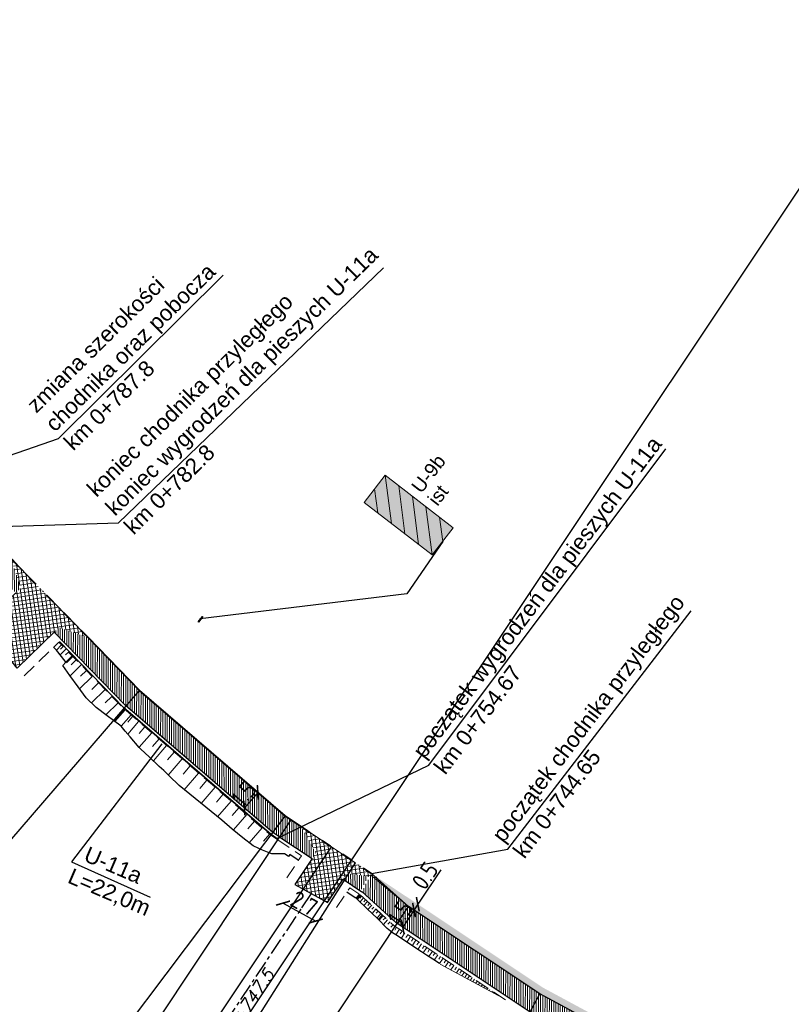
# Model space of a CAD drawing. Header units: metres. Extents: x 8431043 to 8456388, y 5766167 to 5771876.
# Tile 10 of 29: x 8433779 to 8433835, y 5770444 to 5770516. Entities that reach past the tile are written whole.
import ezdxf
from ezdxf.enums import TextEntityAlignment as Align

# ---------------------------------------------------------------- set-up
doc = ezdxf.new("R2010")
doc.units = ezdxf.units.M
for name, pattern in [('4011', [6, 4, -2]), ('ACAD_ISO03W100', [30, 12, -18]), ('ACAD_ISO10W100', [18, 12, -3, 0, -3]), ('CENTER', [2, 1.25, -0.25, 0.25, -0.25]), ('CIĄGŁA', [0])]:
    doc.linetypes.add(name, pattern=pattern)
for name, color, linetype, lineweight in [('_OPISY', 7, 'Continuous', 25), ('AUDIT_I_251114092940-0', 250, '4011', 18), ('brud', 255, 'CIĄGŁA', 30), ('hatch kostka', 210, 'Continuous', 9), ('kreskowanie skarp', 250, 'Continuous', 15), ('U12-a', 244, 'bariery + zagosp pasa dzielącego$0$FENCELINE2', 35), ('WYMIARY', 253, 'Continuous', 13), ('Zalacznik_3_Rowy DW837|Zalacznik_3_Rowy DW837|zdi pobocze', 250, '4011', 18), ('zdi krawężnik', 253, 'Continuous', 40), ('zdi krawężnik na trapezowy', 253, 'ACAD_ISO03W100', 40), ('zdi_obrzeze chodnikowe 8x30', 6, 'Continuous', 30), ('Zjazdy', 5, 'Continuous', 30)]:
    doc.layers.add(name, color=color, linetype=linetype, lineweight=lineweight)
for name, color, linetype in [('C-DROGI-SYTUACJA', 7, 'Continuous'), ('C-DROGI-SYTUACJA-ETYKIETY', 1, 'Continuous'), ('DRO_Podzespół', 7, 'Continuous'), ('gaUrzBezpieczenstwa', 7, 'Continuous'), ('S-5_opis_pkt_geometrycznych', 20, 'Continuous'), ('S-5_opis_Zjazd_ist_L', 7, 'Continuous'), ('zzz.gaUbdef', 7, 'Continuous'), ('zzz.gaUbdef-Symbol', 7, 'Continuous'), ('zzz.gaUBDlugosc', 7, 'Continuous'), ('zzz.gaUBDodTekst', 7, 'Continuous'), ('zzz.gaUBDomyslna', 7, 'Continuous'), ('zzz.gaUBID', 7, 'Continuous'), ('zzz.gaUBNazwa', 7, 'Continuous'), ('zzz.gaUBStan', 7, 'Continuous')]:
    doc.layers.add(name, color=color, linetype=linetype)
doc.layers.add('hatch zdi chodniki', color=7, linetype='Continuous', lineweight=0, true_color=0x8345ba)
doc.styles.add('! romans poch 1.8 mm szer 1', font='romans.shx', dxfattribs={"oblique": 15, "height": 1.8})
doc.styles.add('GA-ATR-TEXT', font='arial.ttf', dxfattribs={"width": 0.9})
doc.styles.add('ISOCP', font='geniso.shx')
doc.styles.get("Standard").update_dxf_attribs({"font": 'simplex.shx'})
doc.styles.add('własny_500', font='isocp.shx', dxfattribs={"width": 0.9, "height": 1.2})
doc.linetypes.add('bariery + zagosp pasa dzielącego$0$FENCELINE2', pattern='A,0.25,-0.1,[132,ltypeshp.shx,S=0.1,R=0,X=-0.1,Y=0],-0.1,1', length=1.45)
doc.dimstyles.new('kopia własny 500', dxfattribs={"dimtxt": 1.2, "dimasz": 0.8, "dimexe": 0.1795, "dimexo": 0.0625, "dimgap": 0.09, "dimtad": 3, "dimdec": 1, "dimzin": 0, "dimdsep": 46, "dimtxsty": 'własny_500', "dimblk": 'ARCHTICK', "dimcen": 0.09, "dimaunit": 2, "dimadec": 4, "dimazin": 0, "dimtfac": 1, "dimtdec": 1, "dimtofl": 0, "dimtmove": 2, "dimatfit": 3, "dimldrblk": 'ARCHTICK', "dimfxl": 1, "dimtolj": 1, "dimtzin": 0, "dimarcsym": 0})
pattern_1 = [(8.367146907, (0, 0), (-0.041581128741, 0.282708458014), []), (98.367146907, (0, 0), (-0.282708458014, -0.041581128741), [])]

# ---------------------------------------------------------------- blocks, each defined once
blk = doc.blocks.new('_ARCHTICK')
at = {"color": 0, "linetype": 'ByBlock', "const_width": 0.15}
blk.add_lwpolyline([(-0.5, -0.5), (0.5, 0.5)], dxfattribs=at)
blk = doc.blocks.new('*D66')
at = {"layer": 'Defpoints', "color": 0, "transparency": 16777216}
for p in [(8433807.996, 5770451.503), (8433807.719, 5770451.087), (8433807.751, 5770451.066)]:
    blk.add_point(p, dxfattribs=at)
at = {"layer": 'WYMIARY', "color": 0, "lineweight": -2, "transparency": 16777216}
for p, q in [((8433809.695, 5770453.985), (8433808.028, 5770451.482)), ((8433808.028, 5770451.482), (8433807.751, 5770451.066))]:
    blk.add_line(p, q, dxfattribs=at)
at = {"layer": 'WYMIARY', "color": 0, "lineweight": -2, "transparency": 16777216, "xscale": 0.75, "yscale": 0.75, "zscale": 0.75}
for p, rotation in [((8433808.028, 5770451.482), 56.33811879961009), ((8433807.751, 5770451.066), 236.3381187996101)]:
    blk.add_blockref('_ARCHTICK', p, dxfattribs=dict(at, rotation=rotation))
at = {"layer": 'WYMIARY', "color": 0, "transparency": 16777216, "insert": (8433808.55, 5770453.556), "char_height": 1.25, "attachment_point": 5, "rotation": 56.33812, "style": 'ISOCP'}
blk.add_mtext('\\A1;0.5', dxfattribs=at)
blk = doc.blocks.new('*D67')
at = {"layer": 'Defpoints', "color": 0, "transparency": 16777216}
for p in [(8433807.719, 5770451.087), (8433806.926, 5770449.827), (8433807.04, 5770449.751)]:
    blk.add_point(p, dxfattribs=at)
at = {"layer": 'WYMIARY', "color": 0, "lineweight": -2, "transparency": 16777216}
blk.add_line((8433807.751, 5770451.066), (8433806.926, 5770449.827), dxfattribs=at)
at = {"layer": 'WYMIARY', "color": 0, "lineweight": -2, "transparency": 16777216, "xscale": 0.75, "yscale": 0.75, "zscale": 0.75}
for p, rotation in [((8433807.751, 5770451.066), 56.33811879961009), ((8433806.926, 5770449.827), 236.3381187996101)]:
    blk.add_blockref('_ARCHTICK', p, dxfattribs=dict(at, rotation=rotation))
at = {"layer": 'WYMIARY', "color": 0, "transparency": 16777216, "insert": (8433806.743, 5770450.843), "char_height": 1.25, "attachment_point": 5, "rotation": 56.33812, "style": 'ISOCP'}
blk.add_mtext('\\A1;1.5', dxfattribs=at)
blk = doc.blocks.new('*D74')
at = {"layer": 'Defpoints', "color": 0, "transparency": 16777216}
for p in [(8434749.828, 5771876.32), (8434750.943, 5771875.576), (8432377.706, 5768319.94)]:
    blk.add_point(p, dxfattribs=at)
at = {"layer": 'WYMIARY', "color": 0, "lineweight": -2, "transparency": 16777216}
blk.add_line((8432378.821, 5768319.196), (8434750.943, 5771875.576), dxfattribs=at)
at = {"layer": 'WYMIARY', "color": 0, "lineweight": -2, "transparency": 16777216, "xscale": 0.75, "yscale": 0.75, "zscale": 0.75}
for p, rotation in [((8434750.943, 5771875.576), 56.2965312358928), ((8432378.821, 5768319.196), 236.2965312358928)]:
    blk.add_blockref('_ARCHTICK', p, dxfattribs=dict(at, rotation=rotation))
at = {"layer": 'WYMIARY', "color": 0, "transparency": 16777216, "insert": (8433564.287, 5770097.783), "char_height": 1.25, "attachment_point": 5, "rotation": 56.29653, "style": 'ISOCP'}
blk.add_mtext('\\A1;4274.9', dxfattribs=at)
blk = doc.blocks.new('*D78')
at = {"layer": 'Defpoints', "color": 0, "transparency": 16777216}
for p in [(8433796.361, 5770459.649), (8433795.382, 5770458.513), (8433795.419, 5770458.481)]:
    blk.add_point(p, dxfattribs=at)
at = {"layer": 'WYMIARY', "color": 0, "lineweight": -2, "transparency": 16777216}
blk.add_line((8433796.399, 5770459.617), (8433795.419, 5770458.481), dxfattribs=at)
at = {"layer": 'WYMIARY', "color": 0, "lineweight": -2, "transparency": 16777216, "xscale": 0.75, "yscale": 0.75, "zscale": 0.75}
for p, rotation in [((8433796.399, 5770459.617), 49.23425435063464), ((8433795.419, 5770458.481), 229.2342543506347)]:
    blk.add_blockref('_ARCHTICK', p, dxfattribs=dict(at, rotation=rotation))
at = {"layer": 'WYMIARY', "color": 0, "transparency": 16777216, "insert": (8433795.367, 5770459.516), "char_height": 1.25, "attachment_point": 5, "rotation": 49.23425, "style": 'ISOCP'}
blk.add_mtext('\\A1;1.5', dxfattribs=at)
blk = doc.blocks.new('*U80')
at = {"layer": 'C-DROGI-SYTUACJA', "color": 1, "linetype": 'ACAD_ISO10W100', "lineweight": 13, "ltscale": 0.3}
for p, q in [((8433787.8, 5770467.03), (8433776.22, 5770478.9)), ((8433798.39, 5770457.9), (8433787.8, 5770467.03)), ((8433798.822, 5770457.612), (8433798.39, 5770457.9)), ((8433801.743, 5770455.667), (8433798.822, 5770457.612)), ((8433803.494, 5770454.501), (8433801.743, 5770455.667)), ((8433807.358, 5770451.327), (8433803.494, 5770454.501)), ((8433816.902, 5770444.971), (8433807.358, 5770451.327)), ((8433867.591, 5770417.645), (8433816.902, 5770444.971))]:
    blk.add_line(p, q, dxfattribs=at)
at = {"layer": 'C-DROGI-SYTUACJA', "color": 253, "linetype": 'ACAD_ISO03W100', "lineweight": 13, "ltscale": 0.1}
for p, q in [((8433787.8, 5770467.03), (8433787.8, 5770467.03)), ((8433787.8, 5770467.03), (8433787.8, 5770467.03)), ((8433798.39, 5770457.9), (8433798.39, 5770457.9)), ((8433798.39, 5770457.9), (8433798.39, 5770457.9)), ((8433798.822, 5770457.612), (8433798.822, 5770457.612)), ((8433798.822, 5770457.612), (8433798.822, 5770457.612)), ((8433801.743, 5770455.667), (8433801.743, 5770455.667)), ((8433801.743, 5770455.667), (8433801.743, 5770455.667)), ((8433803.494, 5770454.501), (8433803.494, 5770454.501)), ((8433803.494, 5770454.501), (8433803.494, 5770454.501)), ((8433807.358, 5770451.327), (8433807.358, 5770451.327)), ((8433807.358, 5770451.327), (8433807.358, 5770451.327)), ((8433816.902, 5770444.971), (8433816.902, 5770444.971)), ((8433816.902, 5770444.971), (8433816.902, 5770444.971))]:
    blk.add_line(p, q, dxfattribs=at)
blk = doc.blocks.new('dfff')
at = {"layer": 'S-5_opis_pkt_geometrycznych', "color": 20, "linetype": 'Continuous', "lineweight": -3}
for p, q in [((8433770.115, 5770446.517), (8433787.8, 5770467.03)), ((8433781.963, 5770436.102), (8433798.388, 5770457.898)), ((8433783.732, 5770434.953), (8433798.822, 5770457.612)), ((8433786.297, 5770432.473), (8433801.743, 5770455.667)), ((8433788.603, 5770430.957), (8433803.494, 5770454.501)), ((8433792.672, 5770429.275), (8433807.358, 5770451.327)), ((8433805.728, 5770424.243), (8433816.902, 5770444.971))]:
    blk.add_line(p, q, dxfattribs=at)
at = {"layer": 'C-DROGI-SYTUACJA', "color": 7, "linetype": 'Continuous', "lineweight": -3}
blk.add_blockref('*U80', (0, 0), dxfattribs=at)
blk = doc.blocks.new('dfggg')
at = {"layer": 'S-5_opis_Zjazd_ist_L', "color": 1, "linetype": 'CENTER', "lineweight": -3}
blk.add_line((8433800.272, 5770452.261), (8433792.376, 5770440.404), dxfattribs=at)
at = {"layer": 'S-5_opis_Zjazd_ist_L', "color": 1, "style": '! romans poch 1.8 mm szer 1', "oblique": 15}
blk.add_text('km 0+747.5', height=0.9, rotation=56.33812, dxfattribs=at).set_placement((8433793.39, 5770439.973))
blk = doc.blocks.new('*D88')
at = {"layer": 'Defpoints', "color": 0, "transparency": 16777216}
for p in [(8433798.437, 5770451.951), (8433800.823, 5770450.646), (8433800.613, 5770450.262)]:
    blk.add_point(p, dxfattribs=at)
at = {"layer": 'WYMIARY', "color": 0, "lineweight": -2, "transparency": 16777216}
blk.add_line((8433798.227, 5770451.566), (8433800.613, 5770450.262), dxfattribs=at)
at = {"layer": 'WYMIARY', "color": 0, "lineweight": -2, "transparency": 16777216, "xscale": 0.75, "yscale": 0.75, "zscale": 0.75}
for p, rotation in [((8433798.227, 5770451.566), 151.3342114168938), ((8433800.613, 5770450.262), 331.3342114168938)]:
    blk.add_blockref('_ARCHTICK', p, dxfattribs=dict(at, rotation=rotation))
at = {"layer": 'WYMIARY', "color": 0, "transparency": 16777216, "insert": (8433799.763, 5770451.541), "char_height": 1.25, "attachment_point": 5, "rotation": 331.33421, "style": 'ISOCP'}
blk.add_mtext('\\A1;2.7', dxfattribs=at)
blk = doc.blocks.new('*U96')
at = {"layer": 'zzz.gaUbdef-Symbol', "color": 7, "linetype": 'Continuous', "lineweight": -2}
blk.add_lwpolyline([(0, -20, 1), (0, 20, 1), (0, -20, 0.562398)], format="xyb", dxfattribs=at)
blk.add_lwpolyline([(250, -40), (-250, -40), (-250, -20), (250, -20)], close=True, dxfattribs=at)
blk = doc.blocks.new('*U95')
at = {"layer": 'zzz.gaUbdef-Symbol', "color": 7}
blk.add_blockref('*U96', (0, 0), dxfattribs=at)
at = {"layer": 'zzz.gaUbdef', "flags": 1}
for tag in ['State', 'AddText', 'Position', 'Length', 'Name', 'Route', 'ID']:
    blk.add_attdef(tag, text='', height=1, dxfattribs=at).set_placement((0, 0), align=Align.MIDDLE_LEFT)
blk = doc.blocks.new('*U98')
at = {"layer": 'zzz.gaUbdef', "linetype": 'Continuous', "lineweight": 0, "true_color": 0x000000}
h = blk.add_hatch(color=18, dxfattribs=at)
h.paths.add_polyline_path([(-250, 500), (-250, 250), (0, 0), (250, 0)])
h.paths.add_polyline_path([(250, 250), (250, 500), (-250, 1000), (-250, 750)])
h.paths.add_polyline_path([(250, 750), (250, 1000), (0, 1250), (-250, 1250)])
blk = doc.blocks.new('*U99')
at = {"layer": 'zzz.gaUbdef', "linetype": 'Continuous', "lineweight": 0, "true_color": 0xe2e2e2}
h = blk.add_hatch(color=254, dxfattribs=at)
h.paths.add_polyline_path([(-250, 250), (-250, 0), (0, 0)])
h.paths.add_polyline_path([(-250, 750), (-250, 500), (250, 0), (250, 250)])
h.paths.add_polyline_path([(-250, 1250), (-250, 1000), (250, 500), (250, 750)])
h.paths.add_polyline_path([(0, 1250), (250, 1000), (250, 1250)], flags=17)
at = {"layer": 'zzz.gaUbdef', "color": 254, "linetype": 'Continuous', "lineweight": 0, "true_color": 0xe2e2e2}
for p, q in [((-250, 1250), (250, 750)), ((0, 1250), (250, 1000)), ((-250, 1000), (250, 500)), ((-250, 750), (250, 250)), ((-250, 500), (250, 0)), ((-250, 250), (0, 0))]:
    blk.add_line(p, q, dxfattribs=at)
blk = doc.blocks.new('*U100')
at = {"layer": 'zzz.gaUbdef', "color": 7, "linetype": 'Continuous', "lineweight": 0}
blk.add_lwpolyline([(-250, 0), (250, 0), (250, 1250), (-250, 1250)], close=True, dxfattribs=at)
blk = doc.blocks.new('*U97')
at = {"layer": 'zzz.gaUbdef', "color": 18, "true_color": 0x000000, "xscale": -1}
blk.add_blockref('*U98', (0, 0), dxfattribs=at)
at = {"layer": 'zzz.gaUbdef', "color": 254, "true_color": 0xe2e2e2, "xscale": -1}
blk.add_blockref('*U99', (0, 0), dxfattribs=at)
at = {"layer": 'zzz.gaUbdef', "color": 7}
blk.add_blockref('*U100', (0, 0), dxfattribs=at)
at = {"layer": 'zzz.gaUBDlugosc', "flags": 1}
blk.add_attdef('Length', text='', height=1, dxfattribs=at).set_placement((0, 0), align=Align.MIDDLE_LEFT)
at = {"layer": 'zzz.gaUBDodTekst', "flags": 1}
blk.add_attdef('AddText', text='', height=1, dxfattribs=at).set_placement((0, 0), align=Align.MIDDLE_LEFT)
at = {"layer": 'zzz.gaUBDomyslna', "flags": 1}
for tag in ['Position', 'Route']:
    blk.add_attdef(tag, text='', height=1, dxfattribs=at).set_placement((0, 0), align=Align.MIDDLE_LEFT)
at = {"layer": 'zzz.gaUBID', "flags": 1}
blk.add_attdef('ID', text='', height=1, dxfattribs=at).set_placement((0, 0), align=Align.MIDDLE_LEFT)
at = {"layer": 'zzz.gaUBNazwa', "style": 'GA-ATR-TEXT'}
blk.add_attdef('Name', text='', height=200, dxfattribs=at).set_placement((350, 765), align=Align.MIDDLE_LEFT)
at = {"layer": 'zzz.gaUBStan', "style": 'GA-ATR-TEXT'}
blk.add_attdef('State', text='', height=200, dxfattribs=at).set_placement((350, 465), align=Align.MIDDLE_LEFT)

msp = doc.modelspace()

# ---------------------------------------------------------------- hatches: boundary and pattern name
at = {"layer": 'hatch kostka', "linetype": 'Continuous', "lineweight": 5, "true_color": 0xfecc66}
h = msp.add_hatch(dxfattribs=at)
h.set_pattern_fill('ANSI37', color=31, scale=0.09, angle=-36.63285)
h.set_pattern_definition(pattern_1)
h.paths.add_polyline_path([(8433778.468, 5770476.595), (8433779.149, 5770474.465), (8433776.395, 5770471.778), (8433778.903, 5770468.637), (8433781.943, 5770471.602), (8433784.055, 5770470.869)])
h = msp.add_hatch(dxfattribs=at)
h.set_pattern_fill('ANSI37', color=31, scale=0.09, angle=-36.63285)
h.set_pattern_definition(pattern_1)
h.paths.add_polyline_path([(8433799.504, 5770457.158), (8433800.614, 5770455.217), (8433799.079, 5770452.914), (8433801.464, 5770451.608), (8433802.868, 5770453.716), (8433805.087, 5770453.44)])
at = {"layer": 'hatch zdi chodniki', "lineweight": 13, "transparency": 33554687}
h = msp.add_hatch(dxfattribs=at)
h.set_pattern_fill('DOTS', color=3, scale=0.13, style=0)
h.paths.add_polyline_path([(8434399.778, 5770199.497), (8434397.542, 5770199.451), (8434404.65, 5770196.076), (8434410.195, 5770192.799), (8434410.679, 5770193.675), (8434405.12, 5770196.96)])
h.paths.add_polyline_path([(8434361.004, 5770214.907), (8434358.792, 5770214.579), (8434372.966, 5770209.937), (8434379.651, 5770207.381), (8434392.527, 5770201.833), (8434391.103, 5770203.535), (8434380.028, 5770208.307), (8434373.3, 5770210.88)])
h.paths.add_polyline_path([(8434291.477, 5770237.592), (8434289.272, 5770237.22), (8434294.219, 5770235.709), (8434304.064, 5770232.504), (8434352.975, 5770216.485), (8434351.386, 5770218.057), (8434304.375, 5770233.454), (8434294.52, 5770236.663)])
h.paths.add_polyline_path([(8434266.018, 5770244.733), (8434265.639, 5770244.676), (8434266.015, 5770244.554)])
h.paths.add_polyline_path([(8434267.85, 5770245.01), (8434266.018, 5770244.733), (8434266.015, 5770244.554), (8434270.421, 5770243.126), (8434280.902, 5770239.775), (8434284.092, 5770238.801), (8434282.471, 5770240.342), (8434281.2, 5770240.73), (8434270.728, 5770244.077)])
h.paths.add_polyline_path([(8434149.083, 5770283.339), (8434146.907, 5770283.089), (8434157.392, 5770279.145), (8434183.652, 5770271.152), (8434226.176, 5770257.466), (8434259.239, 5770246.75), (8434257.644, 5770248.318), (8434226.484, 5770258.418), (8434183.951, 5770272.107), (8434157.714, 5770280.092)])
h.paths.add_polyline_path([(8434094.662, 5770300.267), (8434093.121, 5770301.888), (8434084.6, 5770304.97), (8434081.22, 5770305.98), (8434077.409, 5770307.545), (8434076.937, 5770306.658), (8434080.886, 5770305.036), (8434084.287, 5770304.02)])
h.paths.add_polyline_path([(8434101.584, 5770298.826), (8434099.363, 5770298.566), (8434102.578, 5770297.403), (8434143.622, 5770284.325), (8434142.025, 5770285.883), (8434102.9, 5770298.35)])
h.paths.add_polyline_path([(8434011.442, 5770340.526), (8434009.246, 5770340.649), (8434010.908, 5770339.677), (8434013.388, 5770338.368), (8434047.859, 5770319.647), (8434066.478, 5770310.954), (8434076.937, 5770306.658), (8434077.409, 5770307.545), (8434066.88, 5770311.87), (8434048.31, 5770320.54), (8434013.86, 5770339.25)])
h.paths.add_polyline_path([(8433944.318, 5770376.595), (8433943.2, 5770376.62), (8433960.092, 5770367.69), (8433982.782, 5770355.08), (8434001.014, 5770345.462), (8434003.204, 5770344.181), (8434001.72, 5770345.655), (8433983.02, 5770355.52), (8433960.33, 5770368.13)])
h.paths.add_polyline_path([(8433914.677, 5770392.394), (8433913.214, 5770393.847), (8433905.528, 5770398.422), (8433905.33, 5770397.958)])
h.paths.add_polyline_path([(8433921.024, 5770389.198), (8433919.05, 5770389.792), (8433925.145, 5770386.164), (8433938.994, 5770378.843), (8433938.344, 5770379.752), (8433925.39, 5770386.6)])
h.paths.add_polyline_path([(8433893.006, 5770405.515), (8433891.889, 5770405.573), (8433905.229, 5770398.018), (8433905.33, 5770397.958), (8433905.528, 5770398.422), (8433905.48, 5770398.45)])
h.paths.add_polyline_path([(8433748.793, 5770512.117), (8433746.759, 5770513.046), (8433749.963, 5770509.073), (8433750.804, 5770508.222), (8433762.888, 5770493.325), (8433772.314, 5770482.022), (8433776.22, 5770478.9), (8433763.66, 5770493.96), (8433751.55, 5770508.89), (8433750.71, 5770509.74)])
h.paths.add_polyline_path([(8433727.509, 5770538.504), (8433725.475, 5770539.433), (8433743.033, 5770517.666), (8433742.555, 5770519.85)])
h.paths.add_polyline_path([(8433643.852, 5770641.655), (8433643.086, 5770641.001), (8433643.107, 5770640.987), (8433645.761, 5770637.843), (8433649.935, 5770632.401), (8433664.242, 5770614.749), (8433677.279, 5770599.565), (8433683.772, 5770590.854), (8433698.344, 5770573.069), (8433722.133, 5770543.576), (8433721.656, 5770545.761), (8433699.12, 5770573.7), (8433684.56, 5770591.47), (8433678.06, 5770600.19), (8433665.01, 5770615.39), (8433650.72, 5770633.02), (8433646.54, 5770638.47)])
h.paths.add_polyline_path([(8433872.549, 5770415.777), (8433871.431, 5770415.767), (8433884.716, 5770409.271), (8433884.037, 5770410.16)])
h.paths.add_polyline_path([(8433866.271, 5770418.357), (8433865.628, 5770419.272), (8433817.16, 5770445.4), (8433804.671, 5770453.717), (8433807.358, 5770451.327), (8433816.902, 5770444.971)])
at = {"layer": 'hatch zdi chodniki', "lineweight": 18, "transparency": 33554687}
h = msp.add_hatch(dxfattribs=at)
h.set_pattern_fill('DOTS', color=3, scale=0.1, style=0)
h.paths.add_polyline_path([(8434399.778, 5770199.497), (8434397.542, 5770199.451), (8434404.65, 5770196.076), (8434410.195, 5770192.799), (8434410.679, 5770193.675), (8434405.12, 5770196.96)])
h.paths.add_polyline_path([(8434361.004, 5770214.907), (8434358.792, 5770214.579), (8434372.966, 5770209.937), (8434379.651, 5770207.381), (8434392.527, 5770201.833), (8434391.103, 5770203.535), (8434380.028, 5770208.307), (8434373.3, 5770210.88)])
h.paths.add_polyline_path([(8434291.477, 5770237.592), (8434289.272, 5770237.22), (8434294.219, 5770235.709), (8434304.064, 5770232.504), (8434352.975, 5770216.485), (8434351.386, 5770218.057), (8434304.375, 5770233.454), (8434294.52, 5770236.663)])
h.paths.add_polyline_path([(8434266.018, 5770244.733), (8434265.639, 5770244.676), (8434266.015, 5770244.554)])
h.paths.add_polyline_path([(8434267.85, 5770245.01), (8434266.018, 5770244.733), (8434266.015, 5770244.554), (8434270.421, 5770243.126), (8434280.902, 5770239.775), (8434284.092, 5770238.801), (8434282.471, 5770240.342), (8434281.2, 5770240.73), (8434270.728, 5770244.077)])
h.paths.add_polyline_path([(8434149.083, 5770283.339), (8434146.907, 5770283.089), (8434157.392, 5770279.145), (8434183.652, 5770271.152), (8434226.176, 5770257.466), (8434259.239, 5770246.75), (8434257.644, 5770248.318), (8434226.484, 5770258.418), (8434183.951, 5770272.107), (8434157.714, 5770280.092)])
h.paths.add_polyline_path([(8434094.662, 5770300.267), (8434093.121, 5770301.888), (8434084.6, 5770304.97), (8434081.22, 5770305.98), (8434077.409, 5770307.545), (8434076.937, 5770306.658), (8434080.886, 5770305.036), (8434084.287, 5770304.02)])
h.paths.add_polyline_path([(8434101.584, 5770298.826), (8434099.363, 5770298.566), (8434102.578, 5770297.403), (8434143.622, 5770284.325), (8434142.025, 5770285.883), (8434102.9, 5770298.35)])
h.paths.add_polyline_path([(8434011.442, 5770340.526), (8434009.246, 5770340.649), (8434010.908, 5770339.677), (8434013.388, 5770338.368), (8434047.859, 5770319.647), (8434066.478, 5770310.954), (8434076.937, 5770306.658), (8434077.409, 5770307.545), (8434066.88, 5770311.87), (8434048.31, 5770320.54), (8434013.86, 5770339.25)])
h.paths.add_polyline_path([(8433914.677, 5770392.394), (8433913.214, 5770393.847), (8433905.528, 5770398.422), (8433905.33, 5770397.958)])
h.paths.add_polyline_path([(8433921.024, 5770389.198), (8433919.05, 5770389.792), (8433925.145, 5770386.164), (8433938.994, 5770378.843), (8433938.344, 5770379.752), (8433925.39, 5770386.6)])
h.paths.add_polyline_path([(8433893.006, 5770405.515), (8433891.889, 5770405.573), (8433905.229, 5770398.018), (8433905.33, 5770397.958), (8433905.528, 5770398.422), (8433905.48, 5770398.45)])
h.paths.add_polyline_path([(8433748.793, 5770512.117), (8433746.759, 5770513.046), (8433749.963, 5770509.073), (8433750.804, 5770508.222), (8433762.888, 5770493.325), (8433772.314, 5770482.022), (8433776.22, 5770478.9), (8433763.66, 5770493.96), (8433751.55, 5770508.89), (8433750.71, 5770509.74)])
h.paths.add_polyline_path([(8433727.509, 5770538.504), (8433725.475, 5770539.433), (8433743.033, 5770517.666), (8433742.555, 5770519.85)])
h.paths.add_polyline_path([(8433643.867, 5770641.638), (8433643.102, 5770640.99), (8433643.107, 5770640.987), (8433645.761, 5770637.843), (8433649.935, 5770632.401), (8433664.242, 5770614.749), (8433677.279, 5770599.565), (8433683.772, 5770590.854), (8433698.344, 5770573.069), (8433722.133, 5770543.576), (8433721.656, 5770545.761), (8433699.12, 5770573.7), (8433684.56, 5770591.47), (8433678.06, 5770600.19), (8433665.01, 5770615.39), (8433650.72, 5770633.02), (8433646.54, 5770638.47)])
h.paths.add_polyline_path([(8433974.8, 5770359.516), (8433975.043, 5770359.953), (8433960.33, 5770368.13), (8433944.318, 5770376.595), (8433943.2, 5770376.62), (8433960.092, 5770367.69)])
h.paths.add_polyline_path([(8433872.549, 5770415.777), (8433871.431, 5770415.767), (8433884.716, 5770409.271), (8433884.037, 5770410.16)])
h.paths.add_polyline_path([(8433866.271, 5770418.357), (8433865.628, 5770419.272), (8433817.16, 5770445.4), (8433804.671, 5770453.717), (8433807.358, 5770451.327), (8433816.902, 5770444.971)])
at = {"layer": 'hatch zdi chodniki', "lineweight": 5}
h = msp.add_hatch(dxfattribs=at)
h.set_pattern_fill('ANSI31', color=256, scale=0.05, angle=45, style=0)
h.paths.add_polyline_path([(8433891.889, 5770405.573), (8433891.002, 5770404.006), (8433904.325, 5770396.461), (8433904.616, 5770396.288), (8433905.33, 5770397.958), (8433905.229, 5770398.018)])
h.paths.add_polyline_path([(8433804.438, 5770453.521), (8433802.868, 5770453.716), (8433802.605, 5770453.321), (8433803.88, 5770452.48)])
h.paths.add_polyline_path([(8433778.791, 5770474.116), (8433779.149, 5770474.465), (8433778.468, 5770476.595), (8433776.22, 5770478.9), (8433772.314, 5770482.022), (8433762.888, 5770493.325), (8433757.409, 5770500.08), (8433756.519, 5770498.32), (8433761.497, 5770492.181), (8433771.053, 5770480.724), (8433775.146, 5770477.853)])
h.paths.add_polyline_path([(8433781.943, 5770471.602), (8433781.585, 5770471.253), (8433786.772, 5770465.936), (8433797.481, 5770456.703), (8433797.99, 5770456.364), (8433800.344, 5770454.812), (8433800.614, 5770455.217), (8433799.504, 5770457.158), (8433798.822, 5770457.612), (8433798.39, 5770457.9), (8433787.8, 5770467.03), (8433784.055, 5770470.869)])
h.paths.add_polyline_path([(8433865.559, 5770417.037), (8433866.271, 5770418.357), (8433816.902, 5770444.971), (8433807.358, 5770451.327), (8433804.671, 5770453.717), (8433803.951, 5770452.401), (8433806.464, 5770450.12), (8433816.129, 5770443.684)])
h.paths.add_polyline_path([(8433871.431, 5770415.767), (8433870.698, 5770414.267), (8433873.575, 5770412.715), (8433883.925, 5770407.654), (8433884.716, 5770409.271)])

# ---------------------------------------------------------------- linework, layer by layer
at = {"flags": 128}
for points in [[(8433776.22, 5770478.9), (8433786.276, 5770479.221), (8433805.523, 5770497.748)], [(8433772.314, 5770482.022), (8433781.902, 5770485.334), (8433793.878, 5770497.226)], [(8433797.786, 5770456.26), (8433808.82, 5770461.603), (8433826.062, 5770484.591)], [(8433804.671, 5770453.717), (8433814.573, 5770455.496), (8433827.894, 5770472.813)], [(8433789.413, 5770463.157), (8433782.85, 5770454.566), (8433788.575, 5770452.003)]]:
    msp.add_lwpolyline(points, dxfattribs=at)
at = {"layer": 'AUDIT_I_251114092940-0', "ltscale": 0.25, "flags": 128}
msp.add_lwpolyline([(8433814.397, 5770444.537), (8433806.31, 5770449.923), (8433803.783, 5770452.216)], dxfattribs=at)
at = {"layer": 'DRO_Podzespół'}
for points in [[(8433799.35, 5770454.673), (8433799.249, 5770454.745), (8433798.731, 5770455.09), (8433798.728, 5770455.092), (8433798.629, 5770454.948), (8433798.52, 5770455.02), (8433798.328, 5770455.148), (8433797.411, 5770455.159), (8433797.231, 5770455.218), (8433797.228, 5770455.219), (8433797.225, 5770455.22), (8433796.728, 5770455.405), (8433796.111, 5770455.709), (8433796.067, 5770455.732), (8433795.305, 5770456.305), (8433794.54, 5770456.949), (8433793.774, 5770457.593), (8433793.007, 5770458.235), (8433792.226, 5770458.86), (8433791.444, 5770459.485), (8433790.665, 5770460.112), (8433789.949, 5770460.813), (8433789.56, 5770461.195), (8433789.226, 5770461.506), (8433788.495, 5770462.189), (8433787.898, 5770462.747), (8433787.777, 5770462.888), (8433787.116, 5770463.653), (8433786.756, 5770464.066), (8433786.465, 5770464.429), (8433785.906, 5770464.833), (8433785.446, 5770465.171), (8433784.652, 5770465.793), (8433783.922, 5770466.478), (8433783.908, 5770466.497), (8433783.33, 5770467.298), (8433782.738, 5770468.117), (8433782.211, 5770468.846), (8433782.443, 5770469.077), (8433782.442, 5770469.079), (8433782.38, 5770469.165), (8433781.757, 5770469.954), (8433781.545, 5770470.166)], [(8433809.61, 5770447.163), (8433809.121, 5770447.484), (8433808.653, 5770447.791), (8433808.285, 5770448.034), (8433807.451, 5770448.585), (8433806.616, 5770449.136), (8433806.118, 5770449.465), (8433806.055, 5770449.507), (8433806.04, 5770449.517), (8433805.809, 5770449.728), (8433805.086, 5770450.446), (8433804.352, 5770451.148), (8433803.618, 5770451.85), (8433803.6, 5770451.868), (8433803.598, 5770451.87), (8433803.57, 5770451.896), (8433803.563, 5770451.89), (8433803.489, 5770451.942), (8433803.47, 5770451.955), (8433803.469, 5770451.959), (8433802.866, 5770452.36)]]:
    msp.add_lwpolyline(points, dxfattribs=at)
at = {"layer": 'gaUrzBezpieczenstwa'}
msp.add_lwpolyline([(8433809.835, 5770477.867), (8433807.227, 5770474.058), (8433792.206, 5770472.225)], dxfattribs=at)
at = {"layer": 'kreskowanie skarp'}
for p, q in [((8433781.691, 5770470.021), (8433781.699, 5770470.028)), ((8433781.749, 5770469.962), (8433782.131, 5770470.334)), ((8433781.799, 5770469.902), (8433781.804, 5770469.908)), ((8433782.433, 5770470.025), (8433782.02, 5770469.621)), ((8433782.242, 5770470.221), (8433782.045, 5770470.03)), ((8433782.389, 5770469.152), (8433782.389, 5770469.153)), ((8433782.635, 5770469.818), (8433782.417, 5770469.606)), ((8433782.433, 5770469.088), (8433782.901, 5770469.544)), ((8433782.902, 5770469.545), (8433782.437, 5770469.092)), ((8433782.956, 5770469.489), (8433782.481, 5770469.025)), ((8433783.188, 5770469.251), (8433782.816, 5770468.888)), ((8433783.551, 5770468.879), (8433782.751, 5770468.099)), ((8433783.942, 5770468.479), (8433783.512, 5770468.06)), ((8433784.361, 5770468.049), (8433783.437, 5770467.149)), ((8433785.295, 5770467.092), (8433784.301, 5770466.122)), ((8433784.811, 5770467.588), (8433784.315, 5770467.104)), ((8433785.78, 5770466.595), (8433785.301, 5770466.127)), ((8433786.247, 5770466.116), (8433785.354, 5770465.244)), ((8433785.941, 5770464.807), (8433786.69, 5770465.676)), ((8433786.749, 5770465.626), (8433786.004, 5770464.762)), ((8433786.467, 5770464.426), (8433787.18, 5770465.253)), ((8433787.306, 5770465.146), (8433786.939, 5770464.72)), ((8433786.516, 5770464.365), (8433786.531, 5770464.382)), ((8433787.731, 5770464.779), (8433786.937, 5770463.858)), ((8433788.192, 5770464.382), (8433787.766, 5770463.888)), ((8433788.686, 5770463.956), (8433787.771, 5770462.895)), ((8433789.216, 5770463.498), (8433788.743, 5770462.949)), ((8433789.765, 5770463.025), (8433788.8, 5770461.905)), ((8433790.325, 5770462.542), (8433789.833, 5770461.971)), ((8433790.897, 5770462.05), (8433789.885, 5770460.876)), ((8433791.483, 5770461.544), (8433790.961, 5770460.938)), ((8433792.089, 5770461.022), (8433791.042, 5770459.808)), ((8433792.696, 5770460.499), (8433792.182, 5770459.902)), ((8433793.292, 5770459.984), (8433792.283, 5770458.814)), ((8433793.877, 5770459.48), (8433793.382, 5770458.905)), ((8433794.452, 5770458.985), (8433793.471, 5770457.847)), ((8433795.021, 5770458.494), (8433794.534, 5770457.929)), ((8433795.586, 5770458.007), (8433794.617, 5770456.884)), ((8433796.148, 5770457.523), (8433795.666, 5770456.964)), ((8433796.706, 5770457.041), (8433795.77, 5770455.956)), ((8433797.249, 5770456.573), (8433796.818, 5770456.073)), ((8433797.155, 5770455.242), (8433797.157, 5770455.245)), ((8433803.783, 5770452.216), (8433803.517, 5770451.923)), ((8433803.576, 5770451.881), (8433803.834, 5770452.166)), ((8433803.836, 5770452.168), (8433803.58, 5770451.886)), ((8433803.891, 5770452.119), (8433803.634, 5770451.836)), ((8433803.943, 5770452.071), (8433803.814, 5770451.929)), ((8433804.085, 5770451.942), (8433803.824, 5770451.654)), ((8433803.512, 5770451.917), (8433803.514, 5770451.919)), ((8433803.634, 5770451.835), (8433803.634, 5770451.836)), ((8433804.229, 5770451.811), (8433804.097, 5770451.665)), ((8433804.375, 5770451.679), (8433804.107, 5770451.383)), ((8433804.523, 5770451.544), (8433804.387, 5770451.394)), ((8433804.673, 5770451.408), (8433804.397, 5770451.105)), ((8433804.825, 5770451.27), (8433804.685, 5770451.117)), ((8433804.979, 5770451.131), (8433804.696, 5770450.819)), ((8433805.134, 5770450.989), (8433804.991, 5770450.832)), ((8433805.002, 5770450.526), (8433805.003, 5770450.528)), ((8433805.054, 5770450.477), (8433805.345, 5770450.798)), ((8433805.155, 5770450.377), (8433805.449, 5770450.702)), ((8433805.503, 5770450.655), (8433805.205, 5770450.327)), ((8433805.667, 5770450.506), (8433805.515, 5770450.339)), ((8433805.104, 5770450.427), (8433805.105, 5770450.428)), ((8433805.834, 5770450.354), (8433805.523, 5770450.011)), ((8433806.006, 5770450.198), (8433805.847, 5770450.023)), ((8433806.234, 5770449.991), (8433806.072, 5770449.813)), ((8433806.484, 5770449.807), (8433806.349, 5770449.604)), ((8433805.856, 5770449.681), (8433805.858, 5770449.683)), ((8433806.155, 5770449.44), (8433806.155, 5770449.441)), ((8433806.686, 5770449.672), (8433806.417, 5770449.268)), ((8433806.888, 5770449.537), (8433806.754, 5770449.336)), ((8433807.09, 5770449.403), (8433806.822, 5770449)), ((8433807.291, 5770449.269), (8433807.158, 5770449.068)), ((8433807.492, 5770449.135), (8433807.225, 5770448.734)), ((8433807.693, 5770449.002), (8433807.559, 5770448.802)), ((8433807.893, 5770448.868), (8433807.627, 5770448.469)), ((8433808.092, 5770448.735), (8433807.96, 5770448.536)), ((8433808.292, 5770448.603), (8433808.027, 5770448.205)), ((8433808.491, 5770448.47), (8433808.358, 5770448.272)), ((8433808.689, 5770448.338), (8433808.425, 5770447.942)), ((8433808.887, 5770448.206), (8433808.755, 5770448.008)), ((8433809.085, 5770448.074), (8433808.822, 5770447.68)), ((8433809.282, 5770447.943), (8433809.151, 5770447.747)), ((8433809.478, 5770447.812), (8433809.218, 5770447.421)), ((8433809.674, 5770447.682), (8433809.544, 5770447.487)), ((8433809.869, 5770447.552), (8433809.61, 5770447.163)), ((8433810.064, 5770447.423), (8433809.935, 5770447.229)), ((8433810.258, 5770447.293), (8433810.017, 5770446.933)), ((8433810.451, 5770447.165), (8433810.322, 5770446.972)), ((8433810.643, 5770447.037), (8433810.425, 5770446.71)), ((8433810.835, 5770446.909), (8433810.708, 5770446.718)), ((8433811.026, 5770446.782), (8433810.831, 5770446.488)), ((8433811.217, 5770446.655), (8433811.09, 5770446.465)), ((8433811.407, 5770446.528), (8433811.233, 5770446.268)), ((8433811.596, 5770446.402), (8433811.47, 5770446.213)), ((8433811.785, 5770446.276), (8433811.633, 5770446.049)), ((8433811.973, 5770446.151), (8433811.848, 5770445.964)), ((8433812.16, 5770446.026), (8433812.03, 5770445.831)), ((8433812.347, 5770445.902), (8433812.223, 5770445.716)), ((8433812.533, 5770445.778), (8433812.425, 5770445.616)), ((8433812.719, 5770445.654), (8433812.621, 5770445.508)), ((8433812.904, 5770445.531), (8433812.817, 5770445.401)), ((8433813.088, 5770445.409), (8433813.012, 5770445.295)), ((8433813.272, 5770445.286), (8433813.206, 5770445.188)), ((8433813.455, 5770445.164), (8433813.4, 5770445.082))]:
    msp.add_line(p, q, dxfattribs=at)
at = {"layer": 'kreskowanie skarp', "flags": 128}
msp.add_lwpolyline([(8433814.181, 5770444.681), (8433809.656, 5770447.133)], dxfattribs=at)
at = {"layer": 'U12-a', "color": 5, "ltscale": 1.35, "flags": 128}
msp.add_lwpolyline([(8433797.88, 5770456.197), (8433797.36, 5770456.544), (8433786.634, 5770465.79), (8433781.965, 5770470.576)], dxfattribs=at)
at = {"layer": 'Zalacznik_3_Rowy DW837|Zalacznik_3_Rowy DW837|zdi pobocze', "ltscale": 0.25, "flags": 128}
for points in [[(8433797.852, 5770456.156), (8433797.33, 5770456.504), (8433786.6, 5770465.754), (8433781.929, 5770470.542), (8433779.373, 5770468.048)], [(8433797.852, 5770456.156), (8433799.576, 5770455.011), (8433798.417, 5770453.273)], [(8433800.2, 5770454.596), (8433800.201, 5770454.596)], [(8433802.125, 5770451.247), (8433803.077, 5770452.677), (8433803.809, 5770452.188)], [(8433814.361, 5770444.561), (8433806.31, 5770449.923), (8433803.783, 5770452.216)]]:
    msp.add_lwpolyline(points, dxfattribs=at)
at = {"layer": 'zdi krawężnik', "color": 19, "ltscale": 0.5, "true_color": 0x64211f, "flags": 128}
msp.add_lwpolyline([(8433799.92, 5770456.881), (8433798.822, 5770457.612), (8433798.39, 5770457.9), (8433787.8, 5770467.03), (8433784.055, 5770470.869)], dxfattribs=at)
at = {"layer": 'zdi krawężnik na trapezowy', "color": 19, "ltscale": 0.06, "true_color": 0x64211f, "flags": 128}
for points in [[(8433784.055, 5770470.869), (8433778.468, 5770476.595)], [(8433804.671, 5770453.717), (8433801.743, 5770455.667), (8433799.92, 5770456.881)]]:
    msp.add_lwpolyline(points, dxfattribs=at)
at = {"layer": 'zdi_obrzeze chodnikowe 8x30', "flags": 128}
for points in [[(8433781.585, 5770471.253), (8433778.903, 5770468.637), (8433776.395, 5770471.778), (8433778.791, 5770474.116)], [(8433797.99, 5770456.364), (8433797.481, 5770456.703), (8433786.772, 5770465.936), (8433781.585, 5770471.253)], [(8433797.99, 5770456.364), (8433800.339, 5770454.804)], [(8433800.339, 5770454.804), (8433799.079, 5770452.914), (8433801.464, 5770451.608), (8433802.591, 5770453.301)], [(8433866.271, 5770418.357), (8433816.902, 5770444.971), (8433807.358, 5770451.327), (8433804.671, 5770453.717)], [(8433801.465, 5770451.609), (8433802.591, 5770453.301)], [(8433802.591, 5770453.301), (8433803.948, 5770452.396)], [(8433865.559, 5770417.037), (8433816.129, 5770443.684), (8433806.464, 5770450.12), (8433803.951, 5770452.401)]]:
    msp.add_lwpolyline(points, dxfattribs=at)
at = {"layer": 'Zjazdy', "flags": 128}
msp.add_lwpolyline([(8433801.168, 5770456.05), (8433801.168, 5770456.05)], close=True, dxfattribs=at)

# ---------------------------------------------------------------- block references
at = {"layer": 'brud', "color": 4, "lineweight": 35}
msp.add_blockref('dfff', (0, 0), dxfattribs=at)
at = {"layer": 'C-DROGI-SYTUACJA-ETYKIETY'}
msp.add_blockref('dfggg', (0, 0), dxfattribs=at)
at = {"layer": 'gaUrzBezpieczenstwa', "xscale": 0.005, "yscale": 0.005, "rotation": 52.32556690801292}
msp.add_blockref('*U97', (8433809.835, 5770477.867), dxfattribs=at).add_auto_attribs({'Name': 'U-9b', 'State': 'ist'})
at = {"layer": 'gaUrzBezpieczenstwa', "xscale": 0.001, "yscale": 0.001, "rotation": 52.32556690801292}
msp.add_blockref('*U95', (8433792.206, 5770472.225), dxfattribs=at)

# ---------------------------------------------------------------- texts
at = {"layer": '_OPISY', "linetype": 'Continuous', "char_height": 1.15, "width": 39.94755, "attachment_point": 7, "style": 'ISOCP'}
for s, insert, rotation in [('{\\fArial|b0|i0|c238|p34;koniec chodnika przyległego\\Pkoniec wygrodzeń dla pieszych U-11a\\Pkm 0+782.8}', (8433787.366, 5770478.274), 44.54521), ('{\\fArial|b0|i0|c238|p34;zmiana szerokości \\Pchodnika oraz pobocza\\Pkm 0+787.8}', (8433782.992, 5770484.387), 44.54521), ('{\\fArial|b0|i0|c238|p34;początek wygrodzeń dla pieszych U-11a\\Pkm 0+754.67}', (8433810.036, 5770460.824), 52.89683), ('{\\fArial|b0|i0|c238|p34;początek chodnika przyległego\\Pkm 0+744.65}', (8433815.789, 5770454.717), 52.89683), ('{\\fArial|b0|i0|c238|p34; U-11a\\PL=22,0m}', (8433782.402, 5770452.887), 336.79083)]:
    msp.add_mtext(s, dxfattribs=dict(at, insert=insert, rotation=rotation))

# ---------------------------------------------------------------- dimensions: what is measured, and where the dimension line sits
at = {"layer": 'WYMIARY', "color": 5}
for p1, p2, distance, picture, middle in [((8432377.706, 5768319.94), (8434749.828, 5771876.32), -1.34, '*D74', (8433564.287, 5770097.783)), ((8433798.437, 5770451.951), (8433800.823, 5770450.646), -0.439, '*D88', (8433799.763, 5770451.541))]:
    dim = msp.add_aligned_dim(p1=p1, p2=p2, distance=distance, dimstyle='kopia własny 500', override={"dimtxt": 1.25, "dimasz": 0.75, "dimtxsty": 'ISOCP', "dimse1": 1, "dimse2": 1, "dimtmove": 1}, dxfattribs=at)
    dim.commit()
    dim.dimension.update_dxf_attribs({"geometry": picture, "text_midpoint": middle})
for base, p1, p2, angle, picture, middle, dimtype in [((8433795.419, 5770458.481), (8433796.361, 5770459.649), (8433795.382, 5770458.513), 229.23425, '*D78', (8433795.909, 5770459.049), 161), ((8433807.751, 5770451.066), (8433807.996, 5770451.503), (8433807.719, 5770451.087), 236.33812, '*D66', (8433809.235, 5770453.1), 161), ((8433806.926, 5770449.827), (8433807.719, 5770451.087), (8433807.04, 5770449.751), 56.33812, '*D67', (8433807.338, 5770450.446), 160)]:
    dim = msp.add_linear_dim(base=base, p1=p1, p2=p2, angle=angle, dimstyle='kopia własny 500', override={"dimtxt": 1.25, "dimasz": 0.75, "dimtxsty": 'ISOCP', "dimse1": 1, "dimse2": 1, "dimtmove": 1}, dxfattribs=at)
    dim.commit()
    dim.dimension.update_dxf_attribs({"geometry": picture, "text_midpoint": middle, "dimtype": dimtype})

doc.saveas('drawing.dxf')
